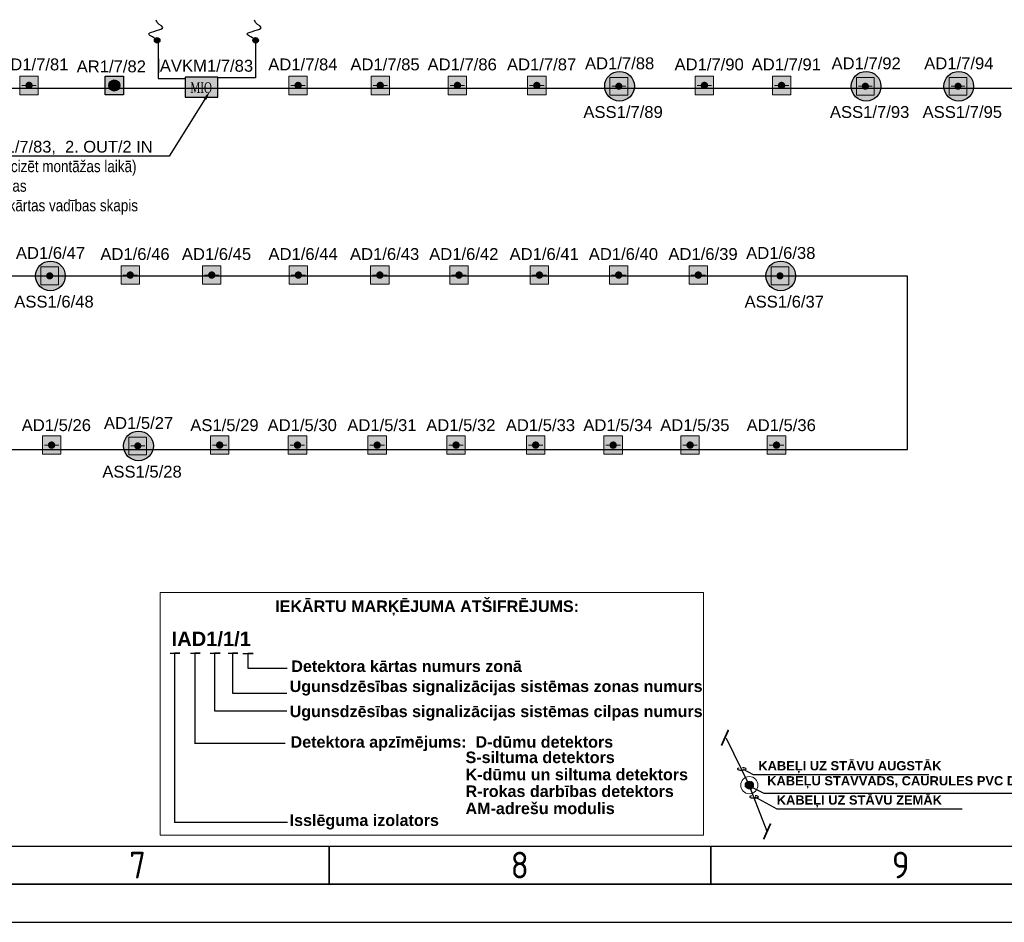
# Model space of a CAD drawing. Header units: millimetres. Extents: x -197461 to 862495, y -970068 to 63888.
# Tile 11 of 205: x -96575 to -79070, y -719994 to -703945. Entities that reach past the tile are written whole.
import ezdxf
from ezdxf import colors
from ezdxf.entities.mleader import LeaderData, LeaderLine
from ezdxf.math import Vec2, Vec3

# ---------------------------------------------------------------- set-up
doc = ezdxf.new("R2010")
doc.units = ezdxf.units.MM
doc.linetypes.add('KL', pattern=[4, 2, -2])
doc.layers.get('0').update_dxf_attribs({"linetype": 'CONTINUOUS'})
doc.layers.add('Rasējuma lapa', color=7, linetype='CONTINUOUS')
doc.layers.add('UAS', color=240, linetype='CONTINUOUS')
doc.layers.add('S-STRS', color=7, linetype='CONTINUOUS', lineweight=9)
doc.styles.add('ARIAL', font='arialbd.ttf')
doc.styles.add('ISO', font='iso')
doc.styles.add('Karlis_times', font='times.ttf', dxfattribs={"height": 2.2})

# ---------------------------------------------------------------- blocks, each defined once
blk = doc.blocks.new('A2_L')
at = {"layer": 'Rasējuma lapa', "lineweight": 30}
blk.add_line((-574, 10), (-10, 10), dxfattribs=at)
at = {"layer": 'Rasējuma lapa', "lineweight": 35}
for p, q in [((-242, 5), (-242, 10)), ((-192, 5), (-192, 10)), ((-579, 5), (-5, 5))]:
    blk.add_line(p, q, dxfattribs=at)
at = {"layer": 'Rasējuma lapa'}
blk.add_line((-594, 0), (0, 0), dxfattribs=at)
at = {"layer": 'Rasējuma lapa', "style": 'ISO'}
for s, p in [('7', (-268.23, 5.75)), ('8', (-218.23, 5.75)), ('9', (-168.28, 5.75))]:
    blk.add_text(s, height=3.5, dxfattribs=at).set_placement(p)
blk = doc.blocks.new('*U1293')
at = {"layer": 'Rasējuma lapa'}
blk.add_blockref('A2_L', (0, 0), dxfattribs=at)
blk = doc.blocks.new('AD-proj')
at = {"lineweight": 5}
blk.add_lwpolyline([(-250, -250), (250, -250), (250, 250), (-250, 250)], close=True, dxfattribs=at)
at = {"const_width": 30}
blk.add_lwpolyline([(-200, 0), (200, 0)], dxfattribs=at)
at = {"const_width": 100}
blk.add_lwpolyline([(-50, 0, 1), (50, 0, 1)], format="xyb", close=True, dxfattribs=at)
blk = doc.blocks.new('AP')
blk.add_hatch(color=256).paths.add_polyline_path([(150, 0, 1), (-150, 0, 1)])
for p, q in [((-250, 250), (250, 250)), ((-250, -250), (-250, 250)), ((250, 250), (250, -250)), ((250, -250), (-250, -250))]:
    blk.add_line(p, q)
blk.add_circle((0, 0), 150)
blk = doc.blocks.new('_ArchTick')
at = {"color": 0, "linetype": 'ByBlock', "const_width": 0.15}
blk.add_lwpolyline([(-0.5, -0.5), (0.5, 0.5)], dxfattribs=at)

msp = doc.modelspace()

# ---------------------------------------------------------------- hatches: boundary and pattern name
at = {"layer": 'S-STRS', "true_color": 0xffffff}
h = msp.add_hatch(dxfattribs=at)
h.set_pattern_fill('ANGLE', scale=0.5625)
h.set_pattern_definition([(0, (4418674.8746, 5302517.161), (0, 3.9290625), [2.8575, -1.0715625]), (90, (4418674.8746, 5302517.161), (-3.9290625, 2e-16), [2.8575, -1.0715625])])
h.paths.add_polyline_path([(-93634.98641, -704968.94349), (-93634.92431, -705324.7638), (-93051.62552, -705324.76381), (-93051.68763, -704968.88139)])
at = {"layer": 'UAS'}
h = msp.add_hatch(color=1, dxfattribs=at)
h.dxf.hatch_style = 1
h.paths.add_polyline_path([(-94081.46635, -704311.75818, 1), (-94179.69752, -704311.75818, 1)])
h = msp.add_hatch(color=1, dxfattribs=at)
h.dxf.hatch_style = 1
h.paths.add_polyline_path([(-92331.66593, -704311.75818, 1), (-92429.8971, -704311.75818, 1)])
at = {"layer": 'UAS', "lineweight": 50, "true_color": 0xffffff}
h = msp.add_hatch(color=7, dxfattribs=at)
h.dxf.hatch_style = 1
h.paths.add_polyline_path([(-85892.01502, -705128.12615, -1), (-85955.10196, -705128.12615, -1)], flags=0)
h.paths.add_polyline_path([(-86081.27582, -704970.40882), (-86081.27582, -705285.84349), (-85765.84116, -705285.84349), (-85765.84116, -704970.40882)], flags=16)
h.paths.add_polyline_path([(-85646.97731, -705128.84333, 1), (-86175.02462, -705128.84333, 1)])
h.paths.add_polyline_path([(-85765.84116, -705285.84349), (-86081.27582, -705285.84349), (-86081.27582, -704970.40882), (-85765.84116, -704970.40882)], flags=16)
at = {"layer": 'UAS', "lineweight": 50, "true_color": 0xc7c8ca}
h = msp.add_hatch(color=9, dxfattribs=at)
h.dxf.hatch_style = 1
h.paths.add_polyline_path([(-81508.92057, -705128.12615, -1), (-81572.0075, -705128.12615, -1)], flags=0)
h.paths.add_polyline_path([(-81698.18137, -704970.40882), (-81698.18137, -705285.84349), (-81382.7467, -705285.84349), (-81382.7467, -704970.40882)], flags=16)
h.paths.add_polyline_path([(-81263.88286, -705128.84333, 1), (-81791.93017, -705128.84333, 1)])
h.paths.add_polyline_path([(-81382.7467, -705285.84349), (-81698.18137, -705285.84349), (-81698.18137, -704970.40882), (-81382.7467, -704970.40882)], flags=16)
h = msp.add_hatch(color=9, dxfattribs=at)
h.dxf.hatch_style = 1
h.paths.add_polyline_path([(-79861.17282, -705128.12615, -1), (-79924.25975, -705128.12615, -1)], flags=0)
h.paths.add_polyline_path([(-80050.43362, -704970.40882), (-80050.43362, -705285.84349), (-79734.99895, -705285.84349), (-79734.99895, -704970.40882)], flags=16)
h.paths.add_polyline_path([(-79616.13511, -705128.84333, 1), (-80144.18242, -705128.84333, 1)])
h.paths.add_polyline_path([(-79734.99895, -705285.84349), (-80050.43362, -705285.84349), (-80050.43362, -704970.40882), (-79734.99895, -704970.40882)], flags=16)
at = {"layer": 'UAS', "lineweight": 50, "true_color": 0xffffff}
h = msp.add_hatch(color=7, dxfattribs=at)
h.dxf.hatch_style = 1
h.paths.add_polyline_path([(-96441.08647, -705114.5601), (-96375.61553, -705114.5601, 1)], flags=16)
h.paths.add_polyline_path([(-96244.67365, -705278.23745), (-96244.67365, -704950.88275), (-96572.02835, -704950.88275), (-96572.02835, -705278.23745)])
h = msp.add_hatch(color=7, dxfattribs=at)
h.dxf.hatch_style = 1
h.paths.add_polyline_path([(-94730.20216, -705279.15786), (-94730.20216, -704951.80317), (-95057.55685, -704951.80317), (-95057.55685, -705279.15786)])
h.paths.add_polyline_path([(-94992.08592, -705115.48051, -1), (-94795.6731, -705115.48051, -1)], flags=16)
h = msp.add_hatch(color=7, dxfattribs=at)
h.dxf.hatch_style = 1
h.paths.add_polyline_path([(-91657.74356, -705114.5601), (-91592.27262, -705114.5601, 1)], flags=16)
h.paths.add_polyline_path([(-91461.33074, -705278.23745), (-91461.33074, -704950.88275), (-91788.68544, -704950.88275), (-91788.68544, -705278.23745)])
h = msp.add_hatch(color=7, dxfattribs=at)
h.dxf.hatch_style = 1
h.paths.add_polyline_path([(-90197.27849, -705114.5601), (-90131.80755, -705114.5601, 1)], flags=16)
h.paths.add_polyline_path([(-90000.86567, -705278.23745), (-90000.86567, -704950.88275), (-90328.22037, -704950.88275), (-90328.22037, -705278.23745)])
h = msp.add_hatch(color=7, dxfattribs=at)
h.dxf.hatch_style = 1
h.paths.add_polyline_path([(-88825.57546, -705114.5601), (-88760.10453, -705114.5601, 1)], flags=16)
h.paths.add_polyline_path([(-88629.16265, -705278.23745), (-88629.16265, -704950.88275), (-88956.51734, -704950.88275), (-88956.51734, -705278.23745)])
h = msp.add_hatch(color=7, dxfattribs=at)
h.dxf.hatch_style = 1
h.paths.add_polyline_path([(-87413.52716, -705114.5601), (-87348.05622, -705114.5601, 1)], flags=16)
h.paths.add_polyline_path([(-87217.11434, -705278.23745), (-87217.11434, -704950.88275), (-87544.46904, -704950.88275), (-87544.46904, -705278.23745)])
h = msp.add_hatch(color=7, dxfattribs=at)
h.dxf.hatch_style = 1
h.paths.add_polyline_path([(-84434.90717, -705114.5601), (-84369.43623, -705114.5601, 1)], flags=16)
h.paths.add_polyline_path([(-84238.49435, -705278.23745), (-84238.49435, -704950.88275), (-84565.84905, -704950.88275), (-84565.84905, -705278.23745)])
h = msp.add_hatch(color=7, dxfattribs=at)
h.dxf.hatch_style = 1
h.paths.add_polyline_path([(-83063.20414, -705114.5601), (-82997.7332, -705114.5601, 1)], flags=16)
h.paths.add_polyline_path([(-82866.79132, -705278.23745), (-82866.79132, -704950.88275), (-83194.14602, -704950.88275), (-83194.14602, -705278.23745)])
h = msp.add_hatch(color=7, dxfattribs=at)
h.dxf.hatch_style = 1
h.paths.add_polyline_path([(-96009.24882, -708499.81312, -1), (-96072.33575, -708499.81312, -1)], flags=0)
h.paths.add_polyline_path([(-96198.50962, -708342.09579), (-96198.50962, -708657.53045), (-95883.07495, -708657.53045), (-95883.07495, -708342.09579)], flags=16)
h.paths.add_polyline_path([(-95764.21111, -708500.5303, 1), (-96292.25842, -708500.5303, 1)])
h.paths.add_polyline_path([(-95883.07495, -708657.53045), (-96198.50962, -708657.53045), (-96198.50962, -708342.09579), (-95883.07495, -708342.09579)], flags=16)
h = msp.add_hatch(color=7, dxfattribs=at)
h.dxf.hatch_style = 1
h.paths.add_polyline_path([(-94642.5173, -708486.24707), (-94577.04636, -708486.24707, 1)], flags=16)
h.paths.add_polyline_path([(-94446.10448, -708649.92442), (-94446.10448, -708322.56972), (-94773.45918, -708322.56972), (-94773.45918, -708649.92442)])
h = msp.add_hatch(color=7, dxfattribs=at)
h.dxf.hatch_style = 1
h.paths.add_polyline_path([(-93192.98818, -708486.24707), (-93127.51724, -708486.24707, 1)], flags=16)
h.paths.add_polyline_path([(-92996.57536, -708649.92442), (-92996.57536, -708322.56972), (-93323.93006, -708322.56972), (-93323.93006, -708649.92442)])
h = msp.add_hatch(color=7, dxfattribs=at)
h.dxf.hatch_style = 1
h.paths.add_polyline_path([(-91654.06587, -708486.24707), (-91588.59493, -708486.24707, 1)], flags=16)
h.paths.add_polyline_path([(-91457.65306, -708649.92442), (-91457.65306, -708322.56972), (-91785.00775, -708322.56972), (-91785.00775, -708649.92442)])
h = msp.add_hatch(color=7, dxfattribs=at)
h.dxf.hatch_style = 1
h.paths.add_polyline_path([(-90204.53676, -708486.24707), (-90139.06582, -708486.24707, 1)], flags=16)
h.paths.add_polyline_path([(-90008.12394, -708649.92442), (-90008.12394, -708322.56972), (-90335.47864, -708322.56972), (-90335.47864, -708649.92442)])
h = msp.add_hatch(color=7, dxfattribs=at)
h.dxf.hatch_style = 1
h.paths.add_polyline_path([(-88796.74874, -708486.24707), (-88731.2778, -708486.24707, 1)], flags=16)
h.paths.add_polyline_path([(-88600.33592, -708649.92442), (-88600.33592, -708322.56972), (-88927.69062, -708322.56972), (-88927.69062, -708649.92442)])
h = msp.add_hatch(color=7, dxfattribs=at)
h.dxf.hatch_style = 1
h.paths.add_polyline_path([(-87367.41654, -708486.24707), (-87301.9456, -708486.24707, 1)], flags=16)
h.paths.add_polyline_path([(-87171.00372, -708649.92442), (-87171.00372, -708322.56972), (-87498.35842, -708322.56972), (-87498.35842, -708649.92442)])
h = msp.add_hatch(color=7, dxfattribs=at)
h.dxf.hatch_style = 1
h.paths.add_polyline_path([(-85959.62852, -708486.24707), (-85894.15758, -708486.24707, 1)], flags=16)
h.paths.add_polyline_path([(-85763.2157, -708649.92442), (-85763.2157, -708322.56972), (-86090.5704, -708322.56972), (-86090.5704, -708649.92442)])
h = msp.add_hatch(color=7, dxfattribs=at)
h.dxf.hatch_style = 1
h.paths.add_polyline_path([(-84543.97536, -708486.24707), (-84478.50442, -708486.24707, 1)], flags=16)
h.paths.add_polyline_path([(-84347.56254, -708649.92442), (-84347.56254, -708322.56972), (-84674.91724, -708322.56972), (-84674.91724, -708649.92442)])
at = {"layer": 'UAS', "lineweight": 50, "true_color": 0xc7c8ca}
h = msp.add_hatch(color=9, dxfattribs=at)
h.dxf.hatch_style = 1
h.paths.add_polyline_path([(-83026.46862, -708499.81312, -1), (-83089.55555, -708499.81312, -1)], flags=0)
h.paths.add_polyline_path([(-83215.72942, -708342.09579), (-83215.72942, -708657.53045), (-82900.29475, -708657.53045), (-82900.29475, -708342.09579)], flags=16)
h.paths.add_polyline_path([(-82781.43091, -708500.5303, 1), (-83309.47822, -708500.5303, 1)])
h.paths.add_polyline_path([(-82900.29475, -708657.53045), (-83215.72942, -708657.53045), (-83215.72942, -708342.09579), (-82900.29475, -708342.09579)], flags=16)
at = {"layer": 'UAS', "lineweight": 50, "true_color": 0xffffff}
h = msp.add_hatch(color=7, dxfattribs=at)
h.dxf.hatch_style = 1
h.paths.add_polyline_path([(-96040.64381, -711509.57601), (-95975.17287, -711509.57601, 1)], flags=16)
h.paths.add_polyline_path([(-95844.23099, -711673.25336), (-95844.23099, -711345.89867), (-96171.58569, -711345.89867), (-96171.58569, -711673.25336)])
h = msp.add_hatch(color=7, dxfattribs=at)
h.dxf.hatch_style = 1
h.paths.add_polyline_path([(-94443.98798, -711523.14207, -1), (-94507.07492, -711523.14207, -1)], flags=0)
h.paths.add_polyline_path([(-94633.24878, -711365.42473), (-94633.24878, -711680.8594), (-94317.81412, -711680.8594), (-94317.81412, -711365.42473)], flags=16)
h.paths.add_polyline_path([(-94198.95028, -711523.85924, 1), (-94726.99759, -711523.85924, 1)])
h.paths.add_polyline_path([(-94317.81412, -711680.8594), (-94633.24878, -711680.8594), (-94633.24878, -711365.42473), (-94317.81412, -711365.42473)], flags=16)
h = msp.add_hatch(color=7, dxfattribs=at)
h.dxf.hatch_style = 1
h.paths.add_polyline_path([(-93052.15597, -711509.57601), (-92986.68503, -711509.57601, 1)], flags=16)
h.paths.add_polyline_path([(-92855.74316, -711673.25336), (-92855.74316, -711345.89867), (-93183.09785, -711345.89867), (-93183.09785, -711673.25336)])
h = msp.add_hatch(color=7, dxfattribs=at)
h.dxf.hatch_style = 1
h.paths.add_polyline_path([(-91669.40776, -711509.57601), (-91603.93682, -711509.57601, 1)], flags=16)
h.paths.add_polyline_path([(-91472.99494, -711673.25336), (-91472.99494, -711345.89867), (-91800.34964, -711345.89867), (-91800.34964, -711673.25336)])
h = msp.add_hatch(color=7, dxfattribs=at)
h.dxf.hatch_style = 1
h.paths.add_polyline_path([(-90252.66222, -711509.57601), (-90187.19128, -711509.57601, 1)], flags=16)
h.paths.add_polyline_path([(-90056.2494, -711673.25336), (-90056.2494, -711345.89867), (-90383.6041, -711345.89867), (-90383.6041, -711673.25336)])
h = msp.add_hatch(color=7, dxfattribs=at)
h.dxf.hatch_style = 1
h.paths.add_polyline_path([(-88849.93556, -711509.57601), (-88784.46463, -711509.57601, 1)], flags=16)
h.paths.add_polyline_path([(-88653.52275, -711673.25336), (-88653.52275, -711345.89867), (-88980.87744, -711345.89867), (-88980.87744, -711673.25336)])
h = msp.add_hatch(color=7, dxfattribs=at)
h.dxf.hatch_style = 1
h.paths.add_polyline_path([(-87434.52515, -711509.57601), (-87369.05421, -711509.57601, 1)], flags=16)
h.paths.add_polyline_path([(-87238.11234, -711673.25336), (-87238.11234, -711345.89867), (-87565.46703, -711345.89867), (-87565.46703, -711673.25336)])
h = msp.add_hatch(color=7, dxfattribs=at)
h.dxf.hatch_style = 1
h.paths.add_polyline_path([(-86056.2557, -711509.57601), (-85990.78476, -711509.57601, 1)], flags=16)
h.paths.add_polyline_path([(-85859.84289, -711673.25336), (-85859.84289, -711345.89867), (-86187.19758, -711345.89867), (-86187.19758, -711673.25336)])
h = msp.add_hatch(color=7, dxfattribs=at)
h.dxf.hatch_style = 1
h.paths.add_polyline_path([(-84689.29847, -711509.57601), (-84623.82753, -711509.57601, 1)], flags=16)
h.paths.add_polyline_path([(-84492.88565, -711673.25336), (-84492.88565, -711345.89867), (-84820.24034, -711345.89867), (-84820.24034, -711673.25336)])
h = msp.add_hatch(color=7, dxfattribs=at)
h.dxf.hatch_style = 1
h.paths.add_polyline_path([(-83153.48338, -711509.57601), (-83088.01244, -711509.57601, 1)], flags=16)
h.paths.add_polyline_path([(-82957.07056, -711673.25336), (-82957.07056, -711345.89867), (-83284.42525, -711345.89867), (-83284.42525, -711673.25336)])
at = {"layer": 'UAS'}
h = msp.add_hatch(color=1, dxfattribs=at)
h.paths.add_polyline_path([(-83603.40102, -717555.56367), (-83636.94139, -717487.53335, 0.2855923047), (-83679.25009, -717555.56367, 0.5262828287), (-83576.18424, -717626.36146)])
h.paths.add_polyline_path([(-83604.10403, -717554.13776), (-83603.97534, -717554.0697), (-83576.18424, -717626.36146, 0.3103731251), (-83527.55195, -717555.56367, 0.5557031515), (-83636.94139, -717487.53335)])

# ---------------------------------------------------------------- linework, layer by layer
at = {"layer": 'UAS', "linetype": 'Continuous'}
for p, q in [((-93901.96727, -715206.93473), (-93727.01466, -715206.93473)), ((-93727.01466, -715206.93473), (-93824.21021, -715206.93473)), ((-93824.21021, -715206.93473), (-93824.21021, -718216.83811)), ((-93538.89731, -715206.93473), (-93363.94469, -715206.93473)), ((-93363.94469, -715206.93473), (-93461.14024, -715206.93473)), ((-93461.14024, -715206.93473), (-93461.14024, -716810.65799)), ((-93188.34733, -715206.93473), (-93013.39472, -715206.93473)), ((-93013.39472, -715206.93473), (-93110.59027, -715206.93473)), ((-93110.59027, -715206.93473), (-93110.59027, -716235.148)), ((-92870.84044, -715206.93473), (-92695.88782, -715206.93473)), ((-92695.88782, -715206.93473), (-92793.08337, -715206.93473)), ((-92793.08337, -715206.93473), (-92793.08337, -715918.10435)), ((-92610.47416, -715212.34516), (-92422.56256, -715212.34516)), ((-92519.75811, -715212.34516), (-92519.75811, -715477.81405)), ((-92422.56256, -715212.34516), (-92519.75811, -715212.34516)), ((-92519.75811, -715477.81405), (-91819.94974, -715477.81405)), ((-92793.08337, -715918.10435), (-91826.43028, -715918.10435)), ((-93110.59027, -716235.148), (-91826.43028, -716235.148))]:
    msp.add_line(p, q, dxfattribs=at)
at = {"layer": 'UAS', "color": 1, "lineweight": 25}
for p, q in [((-93465.82199, -716810.1074), (-91857.16944, -716810.1074)), ((-91813.51514, -718216.83811), (-93821.82683, -718216.83811))]:
    msp.add_line(p, q, dxfattribs=at)
at = {"layer": 'UAS', "color": 1}
msp.add_lwpolyline([(-132751.6746, -701988.97488), (-130027.3488, -701988.97488), (-130027.3488, -711587.67012), (-80789.0204, -711587.67012), (-80789.0204, -708503.52401), (-115252.65082, -708503.52401), (-115252.65082, -705160.15275), (-59966.0628, -705160.15275), (-59966.0628, -701592.99499), (-132743.70022, -701592.99499)], dxfattribs=at)
at = {"layer": 'UAS', "color": 7, "lineweight": 13}
msp.add_lwpolyline([(-94078.60861, -714128.35365), (-84418.00836, -714128.35365), (-84418.00836, -718447.59194), (-94078.60861, -718447.59194)], close=True, dxfattribs=at)
at = {"layer": 'UAS', "color": 7, "extrusion": (0, 0, -1)}
for points in [[(84015.934, -716718.81835), (83603.40102, -717555.56367), (83603.34121, -717555.53204)], [(83287.27123, -718377.89795), (83603.97534, -717554.0697), (83603.91553, -717554.03807)]]:
    msp.add_lwpolyline(points, dxfattribs=at)
at = {"layer": 'UAS', "color": 7, "lineweight": 25}
for points in [[(-83711.88319, -717270.08976), (-83537.98679, -717365.97012), (-80410.42586, -717365.97012)], [(-83596.98896, -717572.24307), (-83345.69385, -717699.63255), (-77817.68831, -717699.63255)], [(-83507.04008, -717765.96437), (-83116.41262, -717974.51772), (-79818.19851, -717974.51772)]]:
    msp.add_lwpolyline(points, dxfattribs=at)
at = {"layer": 'UAS', "color": 1}
for centre in [(-94130.58194, -704311.75818), (-92380.78152, -704311.75818)]:
    msp.add_circle(centre, 49.11558, dxfattribs=at)
at = {"layer": 'UAS', "color": 1, "lineweight": 30}
for centre in [(-85911.00097, -705128.84333), (-81527.90651, -705128.84333), (-79880.15877, -705128.84333), (-96028.23476, -708500.5303), (-83045.45456, -708500.5303), (-94462.97393, -711523.85924)]:
    msp.add_circle(centre, 264.02365, dxfattribs=at)
at = {"layer": 'UAS', "color": 1, "linetype": 'ByBlock', "lineweight": 18, "ltscale": 50}
msp.add_circle((-83603.34121, -717555.53204), 152.34701, dxfattribs=at)
at = {"layer": 'UAS', "color": 1, "linetype": 'KL', "lineweight": 18, "ltscale": 50}
msp.add_circle((-83603.40102, -717555.56367), 75.84907, dxfattribs=at)
at = {"layer": 'UAS', "color": 7, "lineweight": 25}
for centre in [(-83739.2244, -717267.90306), (-83517.21627, -717763.77767)]:
    msp.add_ellipse(centre, major_axis=(77.32966, 0), ratio=0.2800799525, start_param=2.2696747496, end_param=7.6491854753, dxfattribs=at)
at = {"layer": 'UAS', "color": 1}
for points in [[(-94126.86032, -704292.08225), (-94278.48952, -704193.79895), (-94032.61487, -704081.1723), (-94151.45842, -703954.21836), (-94151.45842, -703952.17849)], [(-92377.0599, -704292.08225), (-92528.6891, -704193.79895), (-92282.81445, -704081.1723), (-92401.658, -703954.21836), (-92401.658, -703952.17849)]]:
    msp.add_spline(points, degree=3, dxfattribs=at)

# ---------------------------------------------------------------- block references
at = {"layer": 'Rasējuma lapa', "xscale": 135.6730224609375, "yscale": 135.6730224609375, "zscale": 135.6730224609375}
msp.add_blockref('*U1293', (-58237.88142, -719994.26891), dxfattribs=at)
at = {"layer": 'UAS'}
for p, xscale, yscale, zscale in [((-96408.351, -705114.5601), 0.6547093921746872, 0.6547093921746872, 0.6547093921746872), ((-91625.00809, -705114.5601), 0.6547093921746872, 0.6547093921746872, 0.6547093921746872), ((-90164.54302, -705114.5601), 0.6547093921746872, 0.6547093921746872, 0.6547093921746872), ((-88792.84, -705114.5601), 0.6547093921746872, 0.6547093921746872, 0.6547093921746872), ((-87380.79169, -705114.5601), 0.6547093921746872, 0.6547093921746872, 0.6547093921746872), ((-85923.55849, -705128.12615), 0.6308693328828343, 0.6308693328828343, 0.6308693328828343), ((-84402.1717, -705114.5601), 0.6547093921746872, 0.6547093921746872, 0.6547093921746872), ((-83030.46867, -705114.5601), 0.6547093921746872, 0.6547093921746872, 0.6547093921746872), ((-81540.46403, -705128.12615), 0.6308693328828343, 0.6308693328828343, 0.6308693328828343), ((-79892.71629, -705128.12615), 0.6308693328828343, 0.6308693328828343, 0.6308693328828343), ((-96040.79228, -708499.81312), 0.6308693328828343, 0.6308693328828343, 0.6308693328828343), ((-94609.78183, -708486.24707), 0.6547093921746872, 0.6547093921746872, 0.6547093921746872), ((-93160.25271, -708486.24707), 0.6547093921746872, 0.6547093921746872, 0.6547093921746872), ((-91621.3304, -708486.24707), 0.6547093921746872, 0.6547093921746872, 0.6547093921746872), ((-90171.80129, -708486.24707), 0.6547093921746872, 0.6547093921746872, 0.6547093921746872), ((-88764.01327, -708486.24707), 0.6547093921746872, 0.6547093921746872, 0.6547093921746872), ((-87334.68107, -708486.24707), 0.6547093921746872, 0.6547093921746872, 0.6547093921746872), ((-85926.89305, -708486.24707), 0.6547093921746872, 0.6547093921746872, 0.6547093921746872), ((-84511.23989, -708486.24707), 0.6547093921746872, 0.6547093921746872, 0.6547093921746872), ((-83058.01208, -708499.81312), 0.6308693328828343, 0.6308693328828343, 0.6308693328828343), ((-96007.90834, -711509.57601), 0.6547093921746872, 0.6547093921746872, 0.6547093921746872), ((-94475.53145, -711523.14207), 0.6308693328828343, 0.6308693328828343, 0.6308693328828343), ((-93019.4205, -711509.57601), 0.6547093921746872, 0.6547093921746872, 0.6547093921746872), ((-91636.67229, -711509.57601), 0.6547093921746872, 0.6547093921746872, 0.6547093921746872), ((-90219.92675, -711509.57601), 0.6547093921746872, 0.6547093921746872, 0.6547093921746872), ((-88817.2001, -711509.57601), 0.6547093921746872, 0.6547093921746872, 0.6547093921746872), ((-87401.78968, -711509.57601), 0.6547093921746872, 0.6547093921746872, 0.6547093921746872), ((-86023.52023, -711509.57601), 0.6547093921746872, 0.6547093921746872, 0.6547093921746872), ((-84656.563, -711509.57601), 0.6547093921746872, 0.6547093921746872, 0.6547093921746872), ((-83120.74791, -711509.57601), 0.6547093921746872, 0.6547093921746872, 0.6547093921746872)]:
    msp.add_blockref('AD-proj', p, dxfattribs=dict(at, xscale=xscale, yscale=yscale, zscale=zscale))
at = {"layer": 'UAS', "color": 97, "xscale": 0.6547093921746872, "yscale": 0.6547093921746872, "zscale": 0.6547093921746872}
msp.add_blockref('AP', (-94893.87951, -705115.48051), dxfattribs=at)
at = {"layer": 'UAS', "color": 7, "extrusion": (0, 0, -1), "xscale": 215.6250000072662, "yscale": 215.6250000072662, "zscale": 215.6250000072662, "rotation": 248.9717531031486}
for p in [(84036.92187, -716711.92063), (83287.27123, -718377.89795)]:
    msp.add_blockref('_ArchTick', p, dxfattribs=at)

# ---------------------------------------------------------------- texts
at = {"layer": 'UAS', "color": 1, "style": 'Karlis_times', "width": 0.7}
msp.add_text('MIO', height=186.805669, dxfattribs=at).set_placement((-93540.75208, -705246.25015))
at = {"layer": 'UAS', "color": 18, "true_color": 0x000000, "style": 'ARIAL'}
for s, p in [('IEKĀRTU MARĶĒJUMA ATŠIFRĒJUMS:', (-92031.85568, -714476.66445)), ('Detektora kārtas numurs zonā', (-91746.7994, -715543.30675)), ('Ugunsdzēsības signalizācijas sistēmas zonas numurs', (-91775.10741, -715899.62113)), ('Ugunsdzēsības signalizācijas sistēmas cilpas numurs', (-91775.10741, -716345.6735)), ('Detektora apzīmējums:  D-dūmu detektors', (-91759.19616, -716889.18931)), ('S-siltuma detektors', (-88648.59422, -717163.4112)), ('K-dūmu un siltuma detektors', (-88648.59422, -717468.38524)), ('R-rokas darbības detektors', (-88648.59422, -717765.71942)), ('AM-adrešu modulis', (-88648.59422, -718070.8793)), ('Isslēguma izolators', (-91775.10741, -718281.62361))]:
    msp.add_text(s, height=204.675293, dxfattribs=at).set_placement(p)
at = {"layer": 'UAS', "style": 'ARIAL'}
msp.add_text('IAD1/1/1', height=255.844116, dxfattribs=at).set_placement((-93874.469, -715081.9472))
at = {"layer": 'UAS', "color": 7, "char_height": 163.875, "attachment_point": 1, "style": 'ARIAL'}
for s, insert, width in [('{\\fArial|b1|i0|c186|p34;KABEĻI UZ STĀVU AUGSTĀK}', (-83443.71631, -717128.32133), 5781.5885864), ('{\\fArial|b1|i0|c186|p34;KABEĻU STĀVVADS, CAURULES PVC D-__MM}', (-83285.90093, -717395.42612), 5769.7936603), ('{\\fArial|b1|i0|c186|p34;KABEĻI UZ STĀVU ZEMĀK}', (-83116.41262, -717737.54999), 5921.019105)]:
    msp.add_mtext(s, dxfattribs=dict(at, insert=insert, width=width))

# ---------------------------------------------------------------- leaders
at = {"layer": 'UAS', "color": 18, "true_color": 0x000000}
ml = msp.add_multileader_mtext('Standard', dxfattribs=at)
ml.set_content('\\A1;{\\fArial Narrow|b0|i0|c0|p34;\\C256;\\c0;Adre\\fArial Narrow|b0|i0|c186|p34;šu modulis  \\fArial|b0|i0|c186|p34;\\C1;AV\\fArial|b0|i0|c0|p34;K\\fArial|b0|i0|c186|p34;M1/7/83,  \\C256;\\c0;2. OUT/2 IN    \\fArial Narrow|b0|i0|c186|p34;(Uzstadīšanas  vietas precizēt montāžas laikā)\\fArial|b0|i0|c186|p34;\\C1;\\P\\pxql;\\fArial Narrow|b0|i0|c186|p34;\\C256;\\c0;1 OUT - uz līfta automātikas \\C5;\\P\\C256;\\c0;2 OUT - uz ventilačijas iekārtas vadības skapis}', color=(41, 19, 236))
ml.set_leader_properties()
ml.build(insert=Vec2(0, 0))
ml.multileader.update_dxf_attribs({"text_right_attachment_type": 6, "dogleg_length": 0.36, "arrow_head_size": 166.99834})
ctx = ml.context
ctx.base_point, ctx.char_height, ctx.arrow_head_size, ctx.landing_gap_size, ctx.plane_origin = Vec3(-99512.66692, -706234.18664), 208.74792195, 166.99834, 83.49917, Vec3(-98543.78243, -735132.43901)
ctx.right_attachment = 6
notes = []
notes.append((ctx, [(1, (1, 1, 0), (-93916.4838, -706369.24626), (-1, 0), 235.97506, [(0, [(-93192.40163, -705215.35408)], 0, [])])]))
ctx.mtext.insert, ctx.mtext.width, ctx.mtext.flow_direction = Vec3(-99429.16775, -706099.12702), 6772.0652098, 5
for ctx, leaders in notes:
    for number, flags, end, landing, length, lines in leaders:
        leader = LeaderData()
        leader.index, (leader.has_last_leader_line, leader.has_dogleg_vector, leader.attachment_direction) = number, flags
        leader.last_leader_point, leader.dogleg_vector, leader.dogleg_length = Vec3(end), Vec3(landing), length
        for number, points, colour, breaks in lines:
            line = LeaderLine()
            line.index, line.vertices, line.color, line.breaks = number, Vec3.list(points), colors.encode_raw_color(colour), breaks
            leader.lines.append(line)
        ctx.leaders.append(leader)

# ---------------------------------------------------------------- next in the draw order: texts
at = {"layer": 'UAS', "color": 251, "linetype": 'Continuous', "lineweight": 20, "true_color": 0x636466, "char_height": 211.4384766, "attachment_point": 5, "style": 'ARIAL', "bg_fill": 3, "box_fill_scale": 1.1, "bg_fill_color": 256, "bg_fill_transparency": 0}
for s, insert in [('\\A1;{\\fArial|b0|i0|c186|p34;\\C1;AD1/7/81}', (-96323.7258, -704741.90255)), ('\\A1;{\\fArial|b0|i0|c186|p34;\\C1;AR1/7/82}', (-94945.80063, -704777.01528)), ('\\A1;{\\fArial|b0|i0|c186|p34;\\C1;AVKM1/7/83}', (-93254.19399, -704765.80255)), ('\\A1;{\\fArial|b0|i0|c186|p34;\\C1;AD1/7/84}', (-91540.38289, -704741.90255)), ('\\A1;{\\fArial|b0|i0|c186|p34;\\C1;AD1/7/85}', (-90079.91782, -704741.90255)), ('\\A1;{\\fArial|b0|i0|c186|p34;\\C1;AD1/7/87}', (-87296.16649, -704741.90255)), ('\\A1;{\\fArial|b0|i0|c186|p34;\\C1;AD1/7/88}', (-85909.37245, -704722.7927)), ('\\A1;{\\fArial|b0|i0|c186|p34;\\C1;AD1/7/90}', (-84317.5465, -704741.90255)), ('\\A1;{\\fArial|b0|i0|c186|p34;\\C1;AD1/7/92}', (-81526.278, -704722.7927)), ('\\A1;{\\fArial|b0|i0|c186|p34;\\C1;AD1/7/94}', (-79878.53025, -704722.7927)), ('\\A1;{\\fArial|b0|i0|c186|p34;\\C1;ASS1/7/89}', (-85847.85768, -705588.19166)), ('\\A1;{\\fArial|b0|i0|c186|p34;\\C1;ASS1/7/93}', (-81464.76322, -705588.19166)), ('\\A1;{\\fArial|b0|i0|c186|p34;\\C1;ASS1/7/95}', (-79817.01548, -705588.19166)), ('\\A1;{\\fArial|b0|i0|c186|p34;\\C1;AD1/6/47}', (-96026.60624, -708094.47967)), ('\\A1;{\\fArial|b0|i0|c186|p34;\\C1;AD1/6/46}', (-94525.15663, -708113.58952)), ('\\A1;{\\fArial|b0|i0|c186|p34;\\C1;AD1/6/45}', (-93075.62751, -708113.58952)), ('\\A1;{\\fArial|b0|i0|c186|p34;\\C1;AD1/6/44}', (-91536.7052, -708113.58952)), ('\\A1;{\\fArial|b0|i0|c186|p34;\\C1;AD1/6/43}', (-90087.17609, -708113.58952)), ('\\A1;{\\fArial|b0|i0|c186|p34;\\C1;AD1/6/42}', (-88679.38807, -708113.58952)), ('\\A1;{\\fArial|b0|i0|c186|p34;\\C1;AD1/6/41}', (-87250.05587, -708113.58952)), ('\\A1;{\\fArial|b0|i0|c186|p34;\\C1;AD1/6/40}', (-85842.26785, -708113.58952)), ('\\A1;{\\fArial|b0|i0|c186|p34;\\C1;AD1/6/39}', (-84426.61469, -708113.58952)), ('\\A1;{\\fArial|b0|i0|c186|p34;\\C1;AD1/6/38}', (-83043.82604, -708094.47967)), ('\\A1;{\\fArial|b0|i0|c186|p34;\\C1;ASS1/6/48}', (-95965.09147, -708959.87863)), ('\\A1;{\\fArial|b0|i0|c186|p34;\\C1;ASS1/6/37}', (-82982.31127, -708959.87863)), ('\\A1;{\\fArial|b0|i0|c186|p34;\\C1;AD1/5/26}', (-95923.28314, -711155.70156)), ('\\A1;{\\fArial|b0|i0|c186|p34;\\C1;AD1/5/27}', (-94461.34541, -711117.80861)), ('\\A1;{\\fArial|b0|i0|c186|p34;\\C1;AS1/5/29}', (-92934.7953, -711155.70156)), ('\\A1;{\\fArial|b0|i0|c186|p34;\\C1;AD1/5/30}', (-91552.04709, -711155.70156)), ('\\A1;{\\fArial|b0|i0|c186|p34;\\C1;AD1/5/31}', (-90135.30155, -711155.70156)), ('\\A1;{\\fArial|b0|i0|c186|p34;\\C1;AD1/5/32}', (-88732.57489, -711155.70156)), ('\\A1;{\\fArial|b0|i0|c186|p34;\\C1;AD1/5/33}', (-87317.16448, -711155.70156)), ('\\A1;{\\fArial|b0|i0|c186|p34;\\C1;AD1/5/36}', (-83036.1227, -711155.70156)), ('\\A1;{\\fArial|b0|i0|c186|p34;\\C1;ASS1/5/28}', (-94399.83064, -711983.20757))]:
    msp.add_mtext(s, dxfattribs=dict(at, insert=insert))

# ---------------------------------------------------------------- next in the draw order: linework, layer by layer
at = {"layer": 'UAS', "color": 5}
for points in [[(-94115.09958, -704340.32278), (-94115.09958, -704988.6964), (-93629.39051, -704988.6964)], [(-92380.13127, -704365.12377), (-92380.13127, -704981.33146), (-93057.06774, -704981.33146)]]:
    msp.add_lwpolyline(points, dxfattribs=at)
at = {"layer": 'UAS', "color": 1, "ltscale": 0.2}
msp.add_lwpolyline([(-93051.68763, -704968.88139), (-93634.98641, -704968.94349), (-93634.92431, -705324.7638), (-93051.62552, -705324.76381)], close=True, dxfattribs=at)

# ---------------------------------------------------------------- next in the draw order: texts
at = {"layer": 'UAS', "color": 251, "linetype": 'Continuous', "lineweight": 20, "true_color": 0x636466, "char_height": 211.4384766, "attachment_point": 5, "style": 'ARIAL', "bg_fill": 3, "box_fill_scale": 1.1, "bg_fill_color": 256, "bg_fill_transparency": 0}
for s, insert in [('\\A1;{\\fArial|b0|i0|c186|p34;\\C1;AD1/7/86}', (-88708.21479, -704741.90255)), ('\\A1;{\\fArial|b0|i0|c186|p34;\\C1;AD1/7/91}', (-82945.84347, -704741.90255)), ('\\A1;{\\fArial|b0|i0|c186|p34;\\C1;AD1/5/34}', (-85938.89503, -711155.70156))]:
    msp.add_mtext(s, dxfattribs=dict(at, insert=insert))

# ---------------------------------------------------------------- next in the draw order: texts
at = {"layer": 'UAS', "color": 251, "linetype": 'Continuous', "lineweight": 20, "true_color": 0x636466, "insert": (-84571.93779, -711155.70156), "char_height": 211.4384766, "attachment_point": 5, "style": 'ARIAL', "bg_fill": 3, "box_fill_scale": 1.1, "bg_fill_color": 256, "bg_fill_transparency": 0}
msp.add_mtext('\\A1;{\\fArial|b0|i0|c186|p34;\\C1;AD1/5/35}', dxfattribs=at)

doc.saveas('drawing.dxf')
